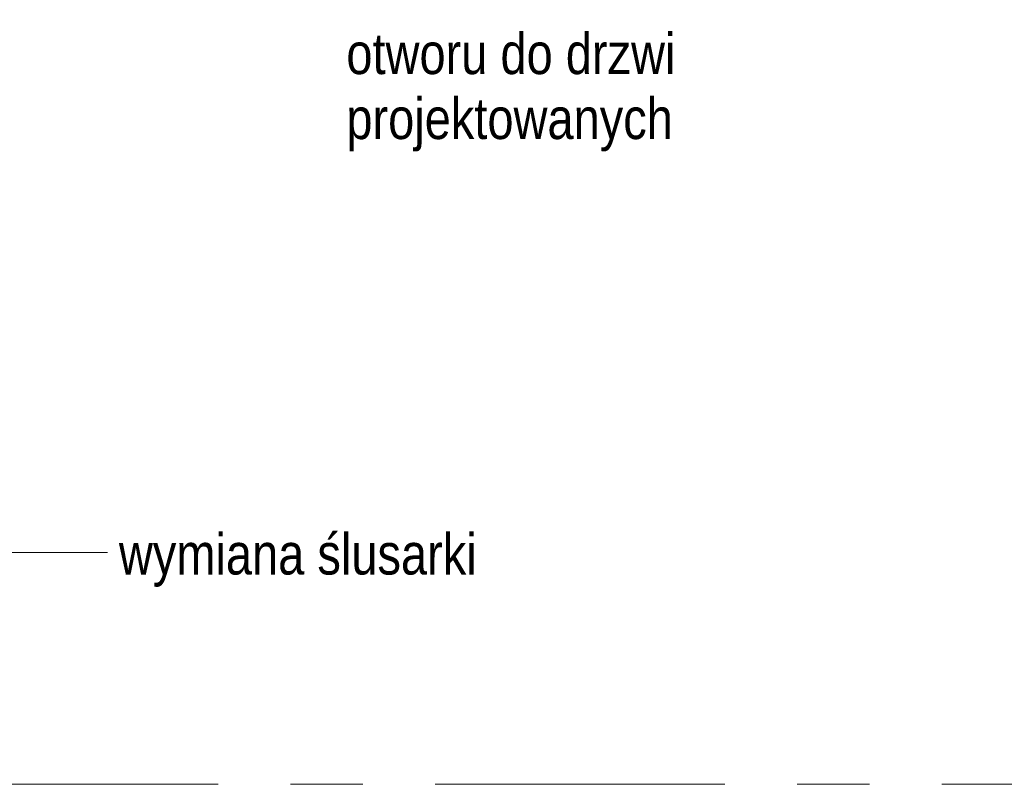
# Model space of a CAD drawing. Header units: centimetres. Extents: x -8590 to 14779, y -8842 to 3760.
# Tile 11 of 28: x 11812 to 12244, y 1368 to 1704. Entities that reach past the tile are written whole.
import ezdxf

# ---------------------------------------------------------------- set-up
doc = ezdxf.new("R2010")
doc.units = ezdxf.units.CM
doc.linetypes.add('Oś', pattern=[222.25, 127, -31.75, 31.75, -31.75])
doc.layers.add('G-ANNO-TEXT', color=231, linetype='Continuous', lineweight=13)
doc.layers.add('S-GRID', color=1, linetype='Continuous', lineweight=13)
doc.styles.add('Arial Narrow_3', font='ARIALN.TTF', dxfattribs={"height": 18})

msp = doc.modelspace()

# ---------------------------------------------------------------- linework, layer by layer
at = {"layer": 'G-ANNO-TEXT', "color": 130}
msp.add_line((11766.8, 1470.01), (11850.47, 1470.01), dxfattribs=at)
at = {"layer": 'S-GRID', "linetype": 'Oś'}
msp.add_line((13677.02, 1368.33), (10965.8, 1368.33), dxfattribs=at)

# ---------------------------------------------------------------- texts
at = {"layer": 'G-ANNO-TEXT', "color": 7, "char_height": 18, "attachment_point": 1, "line_spacing_factor": 0.949189, "style": 'Arial Narrow_3'}
for s, insert, width in [('\\pxt7.05556,14.11111,21.16667,28.22222,35.27778,42.33333,49.38889,56.44444,63.5,70.55556,77.61111,84.66667,91.72222,98.77778,105.83333,112.88889,119.94444,127,134.05556,141.11111,148.16667,155.22222,162.27778,169.33333,176.38889,183.44444,190.5,197.55556,204.61111,211.66667,218.72222,225.77778;{dostosowanie otworu do drzwi projektowanych}', (11955.26, 1726.23), 179.9), ('\\pxt7.05556,14.11111,21.16667,28.22222,35.27778,42.33333,49.38889,56.44444,63.5,70.55556,77.61111,84.66667,91.72222,98.77778,105.83333,112.88889,119.94444,127,134.05556,141.11111,148.16667,155.22222,162.27778,169.33333,176.38889,183.44444,190.5,197.55556,204.61111,211.66667,218.72222,225.77778;{wymiana ślusarki}', (11855.47, 1478.31), 219)]:
    msp.add_mtext(s, dxfattribs=dict(at, insert=insert, width=width))

doc.saveas('drawing.dxf')
